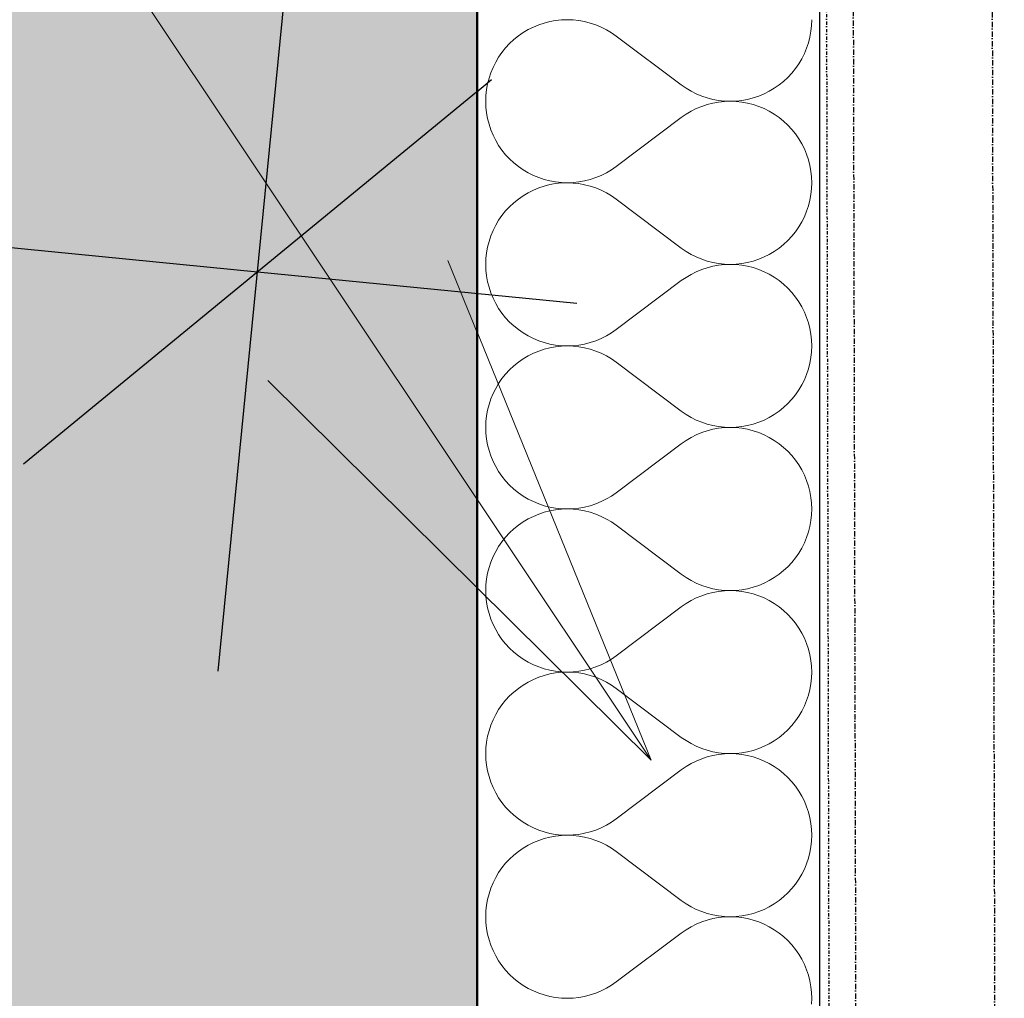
# Model space of a CAD drawing. Header units: millimetres. Extents: x -24674 to 2959, y -2716 to 20653.
# Tile 117 of 161: x -536 to -76, y 6171 to 6629. Entities that reach past the tile are written whole.
import ezdxf

# ---------------------------------------------------------------- set-up
doc = ezdxf.new("R2010")
doc.units = ezdxf.units.MM
doc.header["$MEASUREMENT"] = 0
for name, pattern in [('Wipeout_Contour', [1000, 0, -1000]), ('Čerchovaná M', [4.5, 2.5, -0.85, 0.3, -0.85]), ('Čerchovaná S', [3.5, 1.5, -0.85, 0.3, -0.85])]:
    doc.linetypes.add(name, pattern=pattern)
for name, color, linetype in [('9._POHLED ZÁPADNÍ_1_Nové_Konstrukce - krov', 7, 'Continuous'), ('9._POHLED ZÁPADNÍ_1_Nové_Konstrukce - nosné', 7, 'Continuous'), ('9._POHLED ZÁPADNÍ_1_Nové_Kóty - SP', 7, 'Continuous'), ('9._POHLED ZÁPADNÍ_1_Nové_Výplně - Povrchové', 7, 'Continuous'), ('9._POHLED ZÁPADNÍ_1_Nové_Výplně – Řezové', 7, 'Continuous'), ('9._POHLED ZÁPADNÍ_1_TZB - kanalizace', 7, 'Continuous'), ('9._POHLED ZÁPADNÍ_1_VÝTAH VAR 1', 7, 'Continuous')]:
    doc.layers.add(name, color=color, linetype=linetype)

# ---------------------------------------------------------------- blocks, each defined once
blk = doc.blocks.new('*X22', base_point=(-27719.5, -6043.99))
at = {"layer": '9._POHLED ZÁPADNÍ_1_Nové_Výplně – Řezové', "color": 21, "linetype": 'Continuous', "lineweight": 20, "true_color": 0xffaaaa}
for p, q in [((-256.93, 6620.95), (-226.46, 6598.1)), ((-256.93, 6560), (-226.46, 6582.86)), ((-256.93, 6544.76), (-226.46, 6521.9)), ((-256.93, 6483.81), (-226.46, 6506.67)), ((-256.93, 6468.57), (-226.46, 6445.71)), ((-256.93, 6407.62), (-226.46, 6430.48)), ((-256.93, 6392.38), (-226.46, 6369.52)), ((-256.93, 6331.43), (-226.46, 6354.29)), ((-256.93, 6316.19), (-226.46, 6293.33)), ((-256.93, 6255.24), (-226.46, 6278.1)), ((-256.93, 6240), (-226.46, 6217.14)), ((-256.93, 6179.05), (-226.46, 6201.9))]:
    blk.add_line(p, q, dxfattribs=at)
for centre, start, end in [((-279.79, 6590.48), 53.1301, 306.8699), ((-203.6, 6628.57), 233.1301, 0), ((-203.6, 6552.38), 0, 126.8699), ((-279.79, 6514.29), 53.1301, 306.8699), ((-203.6, 6552.38), 233.1301, 0), ((-203.6, 6476.19), 0, 126.8699), ((-279.79, 6438.1), 53.1301, 306.8699), ((-203.6, 6476.19), 233.1301, 0), ((-203.6, 6400), 0, 126.8699), ((-279.79, 6361.9), 53.1301, 306.8699), ((-203.6, 6400), 233.1301, 0), ((-203.6, 6323.81), 0, 126.8699), ((-279.79, 6285.71), 53.1301, 306.8699), ((-203.6, 6323.81), 233.1301, 0), ((-203.6, 6247.62), 0, 126.8699), ((-279.79, 6209.52), 53.1301, 306.8699), ((-203.6, 6247.62), 233.1301, 0), ((-203.6, 6171.43), 0, 126.8699), ((-203.6, 6171.43), 233.1301, 0)]:
    blk.add_arc(centre, 38.1, start, end, dxfattribs=at)
blk = doc.blocks.new('*X23', base_point=(-27719.5, -6043.99))
at = {"layer": '9._POHLED ZÁPADNÍ_1_Nové_Výplně – Řezové', "color": 21, "linetype": 'Continuous', "lineweight": 20, "true_color": 0xffaaaa}
for p, q in [((-290.5, 6627.03), (-293.08, 6626.18)), ((-287.87, 6627.71), (-290.5, 6627.03)), ((-285.19, 6628.19), (-287.87, 6627.71)), ((-282.48, 6628.48), (-285.19, 6628.19)), ((-279.76, 6628.57), (-282.48, 6628.48)), ((-277.05, 6628.47), (-279.76, 6628.57)), ((-274.34, 6628.18), (-277.05, 6628.47)), ((-271.66, 6627.69), (-274.34, 6628.18)), ((-269.03, 6627.02), (-271.66, 6627.69)), ((-266.45, 6626.16), (-269.03, 6627.02)), ((-165.6, 6625.85), (-165.5, 6628.57)), ((-300.37, 6622.53), (-302.61, 6620.98)), ((-298.03, 6623.92), (-300.37, 6622.53)), ((-295.6, 6625.14), (-298.03, 6623.92)), ((-293.08, 6626.18), (-295.6, 6625.14)), ((-263.93, 6625.12), (-266.45, 6626.16)), ((-261.5, 6623.9), (-263.93, 6625.12)), ((-259.16, 6622.51), (-261.5, 6623.9)), ((-256.93, 6620.95), (-259.16, 6622.51)), ((-166.37, 6620.47), (-165.89, 6623.15)), ((-165.89, 6623.15), (-165.6, 6625.85)), ((-306.72, 6617.42), (-308.57, 6615.43)), ((-304.73, 6619.28), (-306.72, 6617.42)), ((-302.61, 6620.98), (-304.73, 6619.28)), ((-256.93, 6620.95), (-226.46, 6598.1)), ((-167.91, 6615.25), (-167.05, 6617.83)), ((-167.05, 6617.83), (-166.37, 6620.47)), ((-310.28, 6613.31), (-311.83, 6611.08)), ((-308.57, 6615.43), (-310.28, 6613.31)), ((-170.17, 6610.31), (-168.95, 6612.74)), ((-168.95, 6612.74), (-167.91, 6615.25)), ((-313.22, 6608.74), (-314.44, 6606.31)), ((-311.83, 6611.08), (-313.22, 6608.74)), ((-171.56, 6607.97), (-170.17, 6610.31)), ((-315.48, 6603.79), (-316.34, 6601.21)), ((-314.44, 6606.31), (-315.48, 6603.79)), ((-176.67, 6601.63), (-174.81, 6603.62)), ((-174.81, 6603.62), (-173.11, 6605.73)), ((-173.11, 6605.73), (-171.56, 6607.97)), ((-316.34, 6601.21), (-317.01, 6598.58)), ((-180.78, 6598.07), (-178.66, 6599.77)), ((-178.66, 6599.77), (-176.67, 6601.63)), ((-317.5, 6595.9), (-317.79, 6593.19)), ((-317.01, 6598.58), (-317.5, 6595.9)), ((-226.46, 6598.1), (-224.22, 6596.54)), ((-224.22, 6596.54), (-221.88, 6595.15)), ((-221.88, 6595.15), (-219.45, 6593.93)), ((-187.79, 6593.91), (-185.36, 6595.13)), ((-185.36, 6595.13), (-183.02, 6596.52)), ((-183.02, 6596.52), (-180.78, 6598.07)), ((-317.79, 6593.19), (-317.88, 6590.48)), ((-317.88, 6590.48), (-317.79, 6587.76)), ((-219.45, 6593.93), (-216.94, 6592.89)), ((-216.94, 6592.89), (-214.36, 6592.03)), ((-214.36, 6592.03), (-211.72, 6591.35)), ((-211.72, 6591.35), (-209.05, 6590.87)), ((-209.05, 6590.08), (-211.72, 6589.6)), ((-209.05, 6590.87), (-206.34, 6590.58)), ((-206.34, 6590.38), (-209.05, 6590.08)), ((-206.34, 6590.58), (-203.62, 6590.48)), ((-203.62, 6590.48), (-206.34, 6590.38)), ((-203.62, 6590.48), (-200.9, 6590.57)), ((-200.9, 6590.38), (-203.62, 6590.48)), ((-200.9, 6590.57), (-198.2, 6590.86)), ((-198.2, 6590.09), (-200.9, 6590.38)), ((-198.2, 6590.86), (-195.52, 6591.34)), ((-195.52, 6589.61), (-198.2, 6590.09)), ((-195.52, 6591.34), (-192.88, 6592.01)), ((-192.88, 6592.01), (-190.3, 6592.87)), ((-190.3, 6592.87), (-187.79, 6593.91)), ((-317.79, 6587.76), (-317.5, 6585.05)), ((-221.88, 6585.8), (-224.22, 6584.41)), ((-219.45, 6587.02), (-221.88, 6585.8)), ((-216.94, 6588.06), (-219.45, 6587.02)), ((-214.36, 6588.92), (-216.94, 6588.06)), ((-211.72, 6589.6), (-214.36, 6588.92)), ((-192.88, 6588.94), (-195.52, 6589.61)), ((-190.3, 6588.08), (-192.88, 6588.94)), ((-187.79, 6587.04), (-190.3, 6588.08)), ((-185.36, 6585.82), (-187.79, 6587.04)), ((-183.02, 6584.44), (-185.36, 6585.82)), ((-317.5, 6585.05), (-317.01, 6582.38)), ((-317.01, 6582.38), (-316.34, 6579.74)), ((-256.93, 6560), (-226.46, 6582.86)), ((-224.22, 6584.41), (-226.46, 6582.86)), ((-180.78, 6582.89), (-183.02, 6584.44)), ((-178.66, 6581.18), (-180.78, 6582.89)), ((-176.67, 6579.33), (-178.66, 6581.18)), ((-316.34, 6579.74), (-315.48, 6577.16)), ((-315.48, 6577.16), (-314.44, 6574.64)), ((-174.81, 6577.34), (-176.67, 6579.33)), ((-173.11, 6575.22), (-174.81, 6577.34)), ((-314.44, 6574.64), (-313.22, 6572.21)), ((-313.22, 6572.21), (-311.83, 6569.87)), ((-171.56, 6572.98), (-173.11, 6575.22)), ((-170.17, 6570.64), (-171.56, 6572.98)), ((-311.83, 6569.87), (-310.28, 6567.64)), ((-310.28, 6567.64), (-308.57, 6565.52)), ((-168.95, 6568.21), (-170.17, 6570.64)), ((-167.91, 6565.7), (-168.95, 6568.21)), ((-308.57, 6565.52), (-306.72, 6563.53)), ((-306.72, 6563.53), (-304.73, 6561.68)), ((-167.05, 6563.12), (-167.91, 6565.7)), ((-166.37, 6560.48), (-167.05, 6563.12)), ((-304.73, 6561.68), (-302.61, 6559.97)), ((-302.61, 6559.97), (-300.37, 6558.42)), ((-300.37, 6558.42), (-298.03, 6557.03)), ((-261.5, 6557.06), (-259.16, 6558.45)), ((-259.16, 6558.45), (-256.93, 6560)), ((-165.89, 6557.8), (-166.37, 6560.48)), ((-165.6, 6555.1), (-165.89, 6557.8)), ((-298.03, 6557.03), (-295.6, 6555.82)), ((-295.6, 6555.82), (-293.08, 6554.78)), ((-293.08, 6554.78), (-290.5, 6553.92)), ((-290.5, 6553.92), (-287.87, 6553.25)), ((-287.87, 6553.25), (-285.19, 6552.77)), ((-274.34, 6552.77), (-271.66, 6553.26)), ((-271.66, 6553.26), (-269.03, 6553.93)), ((-269.03, 6553.93), (-266.45, 6554.79)), ((-266.45, 6554.79), (-263.93, 6555.84)), ((-263.93, 6555.84), (-261.5, 6557.06)), ((-165.5, 6552.38), (-165.6, 6555.1)), ((-295.6, 6548.95), (-298.03, 6547.73)), ((-293.08, 6549.99), (-295.6, 6548.95)), ((-290.5, 6550.84), (-293.08, 6549.99)), ((-287.87, 6551.51), (-290.5, 6550.84)), ((-285.19, 6552), (-287.87, 6551.51)), ((-285.19, 6552.77), (-282.48, 6552.48)), ((-282.48, 6552.29), (-285.19, 6552)), ((-282.48, 6552.48), (-279.76, 6552.38)), ((-279.76, 6552.38), (-282.48, 6552.29)), ((-279.76, 6552.38), (-277.05, 6552.48)), ((-277.05, 6552.28), (-279.76, 6552.38)), ((-277.05, 6552.48), (-274.34, 6552.77)), ((-274.34, 6551.99), (-277.05, 6552.28)), ((-271.66, 6551.5), (-274.34, 6551.99)), ((-269.03, 6550.83), (-271.66, 6551.5)), ((-266.45, 6549.97), (-269.03, 6550.83)), ((-263.93, 6548.93), (-266.45, 6549.97)), ((-261.5, 6547.71), (-263.93, 6548.93)), ((-165.89, 6546.96), (-165.6, 6549.66)), ((-165.6, 6549.66), (-165.5, 6552.38)), ((-302.61, 6544.79), (-304.73, 6543.08)), ((-300.37, 6546.34), (-302.61, 6544.79)), ((-298.03, 6547.73), (-300.37, 6546.34)), ((-259.16, 6546.32), (-261.5, 6547.71)), ((-256.93, 6544.76), (-259.16, 6546.32)), ((-256.93, 6544.76), (-226.46, 6521.9)), ((-167.05, 6541.64), (-166.37, 6544.28)), ((-166.37, 6544.28), (-165.89, 6546.96)), ((-308.57, 6539.24), (-310.28, 6537.12)), ((-306.72, 6541.23), (-308.57, 6539.24)), ((-304.73, 6543.08), (-306.72, 6541.23)), ((-167.91, 6539.06), (-167.05, 6541.64)), ((-311.83, 6534.89), (-313.22, 6532.55)), ((-310.28, 6537.12), (-311.83, 6534.89)), ((-170.17, 6534.12), (-168.95, 6536.55)), ((-168.95, 6536.55), (-167.91, 6539.06)), ((-314.44, 6530.12), (-315.48, 6527.6)), ((-313.22, 6532.55), (-314.44, 6530.12)), ((-173.11, 6529.54), (-171.56, 6531.78)), ((-171.56, 6531.78), (-170.17, 6534.12)), ((-315.48, 6527.6), (-316.34, 6525.02)), ((-178.66, 6523.58), (-176.67, 6525.43)), ((-176.67, 6525.43), (-174.81, 6527.43)), ((-174.81, 6527.43), (-173.11, 6529.54)), ((-317.01, 6522.39), (-317.5, 6519.71)), ((-316.34, 6525.02), (-317.01, 6522.39)), ((-226.46, 6521.9), (-224.22, 6520.35)), ((-183.02, 6520.32), (-180.78, 6521.88)), ((-180.78, 6521.88), (-178.66, 6523.58)), ((-317.79, 6517), (-317.88, 6514.29)), ((-317.5, 6519.71), (-317.79, 6517)), ((-224.22, 6520.35), (-221.88, 6518.96)), ((-221.88, 6518.96), (-219.45, 6517.74)), ((-219.45, 6517.74), (-216.94, 6516.7)), ((-216.94, 6516.7), (-214.36, 6515.84)), ((-192.88, 6515.82), (-190.3, 6516.68)), ((-190.3, 6516.68), (-187.79, 6517.72)), ((-187.79, 6517.72), (-185.36, 6518.94)), ((-185.36, 6518.94), (-183.02, 6520.32)), ((-317.88, 6514.29), (-317.79, 6511.57)), ((-317.79, 6511.57), (-317.5, 6508.86)), ((-216.94, 6511.87), (-219.45, 6510.83)), ((-214.36, 6512.73), (-216.94, 6511.87)), ((-214.36, 6515.84), (-211.72, 6515.16)), ((-211.72, 6513.41), (-214.36, 6512.73)), ((-211.72, 6515.16), (-209.05, 6514.68)), ((-209.05, 6513.89), (-211.72, 6513.41)), ((-209.05, 6514.68), (-206.34, 6514.38)), ((-206.34, 6514.19), (-209.05, 6513.89)), ((-206.34, 6514.38), (-203.62, 6514.29)), ((-203.62, 6514.29), (-206.34, 6514.19)), ((-203.62, 6514.29), (-200.9, 6514.38)), ((-200.9, 6514.19), (-203.62, 6514.29)), ((-200.9, 6514.38), (-198.2, 6514.67)), ((-198.2, 6513.9), (-200.9, 6514.19)), ((-198.2, 6514.67), (-195.52, 6515.15)), ((-195.52, 6513.42), (-198.2, 6513.9)), ((-195.52, 6515.15), (-192.88, 6515.82)), ((-192.88, 6512.75), (-195.52, 6513.42)), ((-190.3, 6511.89), (-192.88, 6512.75)), ((-187.79, 6510.85), (-190.3, 6511.89)), ((-317.5, 6508.86), (-317.01, 6506.18)), ((-224.22, 6508.22), (-226.46, 6506.67)), ((-221.88, 6509.61), (-224.22, 6508.22)), ((-219.45, 6510.83), (-221.88, 6509.61)), ((-185.36, 6509.63), (-187.79, 6510.85)), ((-183.02, 6508.25), (-185.36, 6509.63)), ((-180.78, 6506.7), (-183.02, 6508.25)), ((-317.01, 6506.18), (-316.34, 6503.55)), ((-316.34, 6503.55), (-315.48, 6500.97)), ((-256.93, 6483.81), (-226.46, 6506.67)), ((-178.66, 6504.99), (-180.78, 6506.7)), ((-176.67, 6503.14), (-178.66, 6504.99)), ((-174.81, 6501.15), (-176.67, 6503.14)), ((-315.48, 6500.97), (-314.44, 6498.45)), ((-314.44, 6498.45), (-313.22, 6496.02)), ((-173.11, 6499.03), (-174.81, 6501.15)), ((-171.56, 6496.79), (-173.11, 6499.03)), ((-313.22, 6496.02), (-311.83, 6493.68)), ((-311.83, 6493.68), (-310.28, 6491.45)), ((-170.17, 6494.45), (-171.56, 6496.79)), ((-168.95, 6492.02), (-170.17, 6494.45)), ((-310.28, 6491.45), (-308.57, 6489.33)), ((-308.57, 6489.33), (-306.72, 6487.34)), ((-167.91, 6489.51), (-168.95, 6492.02)), ((-167.05, 6486.93), (-167.91, 6489.51)), ((-306.72, 6487.34), (-304.73, 6485.49)), ((-304.73, 6485.49), (-302.61, 6483.78)), ((-166.37, 6484.29), (-167.05, 6486.93)), ((-165.89, 6481.61), (-166.37, 6484.29)), ((-302.61, 6483.78), (-300.37, 6482.23)), ((-300.37, 6482.23), (-298.03, 6480.84)), ((-298.03, 6480.84), (-295.6, 6479.63)), ((-295.6, 6479.63), (-293.08, 6478.59)), ((-266.45, 6478.6), (-263.93, 6479.65)), ((-263.93, 6479.65), (-261.5, 6480.87)), ((-261.5, 6480.87), (-259.16, 6482.26)), ((-259.16, 6482.26), (-256.93, 6483.81)), ((-165.6, 6478.91), (-165.89, 6481.61)), ((-293.08, 6478.59), (-290.5, 6477.73)), ((-290.5, 6477.73), (-287.87, 6477.06)), ((-287.87, 6475.32), (-290.5, 6474.65)), ((-287.87, 6477.06), (-285.19, 6476.58)), ((-285.19, 6475.81), (-287.87, 6475.32)), ((-285.19, 6476.58), (-282.48, 6476.29)), ((-282.48, 6476.1), (-285.19, 6475.81)), ((-282.48, 6476.29), (-279.76, 6476.19)), ((-279.76, 6476.19), (-282.48, 6476.1)), ((-279.76, 6476.19), (-277.05, 6476.29)), ((-277.05, 6476.09), (-279.76, 6476.19)), ((-277.05, 6476.29), (-274.34, 6476.58)), ((-274.34, 6475.8), (-277.05, 6476.09)), ((-274.34, 6476.58), (-271.66, 6477.07)), ((-271.66, 6475.31), (-274.34, 6475.8)), ((-271.66, 6477.07), (-269.03, 6477.74)), ((-269.03, 6474.64), (-271.66, 6475.31)), ((-269.03, 6477.74), (-266.45, 6478.6)), ((-165.5, 6476.19), (-165.6, 6478.91)), ((-165.6, 6473.47), (-165.5, 6476.19)), ((-300.37, 6470.15), (-302.61, 6468.6)), ((-298.03, 6471.54), (-300.37, 6470.15)), ((-295.6, 6472.76), (-298.03, 6471.54)), ((-293.08, 6473.8), (-295.6, 6472.76)), ((-290.5, 6474.65), (-293.08, 6473.8)), ((-266.45, 6473.78), (-269.03, 6474.64)), ((-263.93, 6472.73), (-266.45, 6473.78)), ((-261.5, 6471.52), (-263.93, 6472.73)), ((-259.16, 6470.12), (-261.5, 6471.52)), ((-256.93, 6468.57), (-259.16, 6470.12)), ((-166.37, 6468.09), (-165.89, 6470.77)), ((-165.89, 6470.77), (-165.6, 6473.47)), ((-304.73, 6466.89), (-306.72, 6465.04)), ((-302.61, 6468.6), (-304.73, 6466.89)), ((-256.93, 6468.57), (-226.46, 6445.71)), ((-167.05, 6465.45), (-166.37, 6468.09)), ((-310.28, 6460.93), (-311.83, 6458.7)), ((-308.57, 6463.05), (-310.28, 6460.93)), ((-306.72, 6465.04), (-308.57, 6463.05)), ((-168.95, 6460.36), (-167.91, 6462.87)), ((-167.91, 6462.87), (-167.05, 6465.45)), ((-313.22, 6456.36), (-314.44, 6453.93)), ((-311.83, 6458.7), (-313.22, 6456.36)), ((-171.56, 6455.59), (-170.17, 6457.93)), ((-170.17, 6457.93), (-168.95, 6460.36)), ((-314.44, 6453.93), (-315.48, 6451.41)), ((-174.81, 6451.24), (-173.11, 6453.35)), ((-173.11, 6453.35), (-171.56, 6455.59)), ((-316.34, 6448.83), (-317.01, 6446.2)), ((-315.48, 6451.41), (-316.34, 6448.83)), ((-180.78, 6445.69), (-178.66, 6447.39)), ((-178.66, 6447.39), (-176.67, 6449.24)), ((-176.67, 6449.24), (-174.81, 6451.24)), ((-317.5, 6443.52), (-317.79, 6440.81)), ((-317.01, 6446.2), (-317.5, 6443.52)), ((-226.46, 6445.71), (-224.22, 6444.16)), ((-224.22, 6444.16), (-221.88, 6442.77)), ((-221.88, 6442.77), (-219.45, 6441.55)), ((-187.79, 6441.53), (-185.36, 6442.75)), ((-185.36, 6442.75), (-183.02, 6444.13)), ((-183.02, 6444.13), (-180.78, 6445.69)), ((-317.79, 6440.81), (-317.88, 6438.1)), ((-317.88, 6438.1), (-317.79, 6435.38)), ((-219.45, 6441.55), (-216.94, 6440.51)), ((-216.94, 6440.51), (-214.36, 6439.65)), ((-214.36, 6439.65), (-211.72, 6438.97)), ((-211.72, 6438.97), (-209.05, 6438.49)), ((-209.05, 6438.49), (-206.34, 6438.19)), ((-206.34, 6438), (-209.05, 6437.7)), ((-206.34, 6438.19), (-203.62, 6438.1)), ((-203.62, 6438.1), (-206.34, 6438)), ((-203.62, 6438.1), (-200.9, 6438.19)), ((-200.9, 6438), (-203.62, 6438.1)), ((-200.9, 6438.19), (-198.2, 6438.48)), ((-198.2, 6437.71), (-200.9, 6438)), ((-198.2, 6438.48), (-195.52, 6438.96)), ((-195.52, 6438.96), (-192.88, 6439.63)), ((-192.88, 6439.63), (-190.3, 6440.49)), ((-190.3, 6440.49), (-187.79, 6441.53)), ((-317.79, 6435.38), (-317.5, 6432.67)), ((-221.88, 6433.42), (-224.22, 6432.03)), ((-219.45, 6434.64), (-221.88, 6433.42)), ((-216.94, 6435.68), (-219.45, 6434.64)), ((-214.36, 6436.54), (-216.94, 6435.68)), ((-211.72, 6437.22), (-214.36, 6436.54)), ((-209.05, 6437.7), (-211.72, 6437.22)), ((-195.52, 6437.23), (-198.2, 6437.71)), ((-192.88, 6436.56), (-195.52, 6437.23)), ((-190.3, 6435.7), (-192.88, 6436.56)), ((-187.79, 6434.66), (-190.3, 6435.7)), ((-185.36, 6433.44), (-187.79, 6434.66)), ((-183.02, 6432.06), (-185.36, 6433.44)), ((-317.5, 6432.67), (-317.01, 6429.99)), ((-317.01, 6429.99), (-316.34, 6427.36)), ((-256.93, 6407.62), (-226.46, 6430.48)), ((-224.22, 6432.03), (-226.46, 6430.48)), ((-180.78, 6430.51), (-183.02, 6432.06)), ((-178.66, 6428.8), (-180.78, 6430.51)), ((-176.67, 6426.95), (-178.66, 6428.8)), ((-316.34, 6427.36), (-315.48, 6424.78)), ((-315.48, 6424.78), (-314.44, 6422.26)), ((-174.81, 6424.96), (-176.67, 6426.95)), ((-173.11, 6422.84), (-174.81, 6424.96)), ((-314.44, 6422.26), (-313.22, 6419.83)), ((-313.22, 6419.83), (-311.83, 6417.49)), ((-171.56, 6420.6), (-173.11, 6422.84)), ((-170.17, 6418.26), (-171.56, 6420.6)), ((-311.83, 6417.49), (-310.28, 6415.26)), ((-310.28, 6415.26), (-308.57, 6413.14)), ((-168.95, 6415.83), (-170.17, 6418.26)), ((-167.91, 6413.32), (-168.95, 6415.83)), ((-308.57, 6413.14), (-306.72, 6411.15)), ((-306.72, 6411.15), (-304.73, 6409.3)), ((-167.05, 6410.74), (-167.91, 6413.32)), ((-166.37, 6408.1), (-167.05, 6410.74)), ((-304.73, 6409.3), (-302.61, 6407.59)), ((-302.61, 6407.59), (-300.37, 6406.04)), ((-300.37, 6406.04), (-298.03, 6404.65)), ((-261.5, 6404.68), (-259.16, 6406.07)), ((-259.16, 6406.07), (-256.93, 6407.62)), ((-165.89, 6405.42), (-166.37, 6408.1)), ((-298.03, 6404.65), (-295.6, 6403.44)), ((-295.6, 6403.44), (-293.08, 6402.4)), ((-293.08, 6402.4), (-290.5, 6401.54)), ((-290.5, 6401.54), (-287.87, 6400.87)), ((-271.66, 6400.88), (-269.03, 6401.55)), ((-269.03, 6401.55), (-266.45, 6402.41)), ((-266.45, 6402.41), (-263.93, 6403.46)), ((-263.93, 6403.46), (-261.5, 6404.68)), ((-165.6, 6402.72), (-165.89, 6405.42)), ((-165.5, 6400), (-165.6, 6402.72)), ((-295.6, 6396.56), (-298.03, 6395.35)), ((-293.08, 6397.6), (-295.6, 6396.56)), ((-290.5, 6398.46), (-293.08, 6397.6)), ((-287.87, 6399.13), (-290.5, 6398.46)), ((-287.87, 6400.87), (-285.19, 6400.38)), ((-285.19, 6399.62), (-287.87, 6399.13)), ((-285.19, 6400.38), (-282.48, 6400.1)), ((-282.48, 6399.9), (-285.19, 6399.62)), ((-282.48, 6400.1), (-279.76, 6400)), ((-279.76, 6400), (-282.48, 6399.9)), ((-279.76, 6400), (-277.05, 6400.1)), ((-277.05, 6399.9), (-279.76, 6400)), ((-277.05, 6400.1), (-274.34, 6400.39)), ((-274.34, 6399.61), (-277.05, 6399.9)), ((-274.34, 6400.39), (-271.66, 6400.88)), ((-271.66, 6399.12), (-274.34, 6399.61)), ((-269.03, 6398.45), (-271.66, 6399.12)), ((-266.45, 6397.59), (-269.03, 6398.45)), ((-263.93, 6396.54), (-266.45, 6397.59)), ((-261.5, 6395.32), (-263.93, 6396.54)), ((-165.89, 6394.58), (-165.6, 6397.28)), ((-165.6, 6397.28), (-165.5, 6400)), ((-302.61, 6392.41), (-304.73, 6390.7)), ((-300.37, 6393.96), (-302.61, 6392.41)), ((-298.03, 6395.35), (-300.37, 6393.96)), ((-259.16, 6393.93), (-261.5, 6395.32)), ((-256.93, 6392.38), (-259.16, 6393.93)), ((-256.93, 6392.38), (-226.46, 6369.52)), ((-167.05, 6389.26), (-166.37, 6391.9)), ((-166.37, 6391.9), (-165.89, 6394.58)), ((-306.72, 6388.85), (-308.57, 6386.86)), ((-304.73, 6390.7), (-306.72, 6388.85)), ((-167.91, 6386.68), (-167.05, 6389.26)), ((-310.28, 6384.74), (-311.83, 6382.51)), ((-308.57, 6386.86), (-310.28, 6384.74)), ((-170.17, 6381.74), (-168.95, 6384.17)), ((-168.95, 6384.17), (-167.91, 6386.68)), ((-313.22, 6380.17), (-314.44, 6377.74)), ((-311.83, 6382.51), (-313.22, 6380.17)), ((-173.11, 6377.16), (-171.56, 6379.4)), ((-171.56, 6379.4), (-170.17, 6381.74)), ((-315.48, 6375.22), (-316.34, 6372.64)), ((-314.44, 6377.74), (-315.48, 6375.22)), ((-176.67, 6373.05), (-174.81, 6375.04)), ((-174.81, 6375.04), (-173.11, 6377.16)), ((-317.01, 6370.01), (-317.5, 6367.33)), ((-316.34, 6372.64), (-317.01, 6370.01)), ((-226.46, 6369.52), (-224.22, 6367.97)), ((-183.02, 6367.94), (-180.78, 6369.49)), ((-180.78, 6369.49), (-178.66, 6371.2)), ((-178.66, 6371.2), (-176.67, 6373.05)), ((-317.79, 6364.62), (-317.88, 6361.9)), ((-317.5, 6367.33), (-317.79, 6364.62)), ((-224.22, 6367.97), (-221.88, 6366.58)), ((-221.88, 6366.58), (-219.45, 6365.36)), ((-219.45, 6365.36), (-216.94, 6364.32)), ((-216.94, 6364.32), (-214.36, 6363.46)), ((-192.88, 6363.44), (-190.3, 6364.3)), ((-190.3, 6364.3), (-187.79, 6365.34)), ((-187.79, 6365.34), (-185.36, 6366.56)), ((-185.36, 6366.56), (-183.02, 6367.94)), ((-317.88, 6361.9), (-317.79, 6359.19)), ((-214.36, 6360.35), (-216.94, 6359.49)), ((-214.36, 6363.46), (-211.72, 6362.78)), ((-211.72, 6361.03), (-214.36, 6360.35)), ((-211.72, 6362.78), (-209.05, 6362.3)), ((-209.05, 6361.51), (-211.72, 6361.03)), ((-209.05, 6362.3), (-206.34, 6362)), ((-206.34, 6361.81), (-209.05, 6361.51)), ((-206.34, 6362), (-203.62, 6361.9)), ((-203.62, 6361.9), (-206.34, 6361.81)), ((-203.62, 6361.9), (-200.9, 6362)), ((-200.9, 6361.81), (-203.62, 6361.9)), ((-200.9, 6362), (-198.2, 6362.29)), ((-198.2, 6361.52), (-200.9, 6361.81)), ((-198.2, 6362.29), (-195.52, 6362.77)), ((-195.52, 6361.04), (-198.2, 6361.52)), ((-195.52, 6362.77), (-192.88, 6363.44)), ((-192.88, 6360.37), (-195.52, 6361.04)), ((-190.3, 6359.51), (-192.88, 6360.37)), ((-317.79, 6359.19), (-317.5, 6356.48)), ((-317.5, 6356.48), (-317.01, 6353.8)), ((-224.22, 6355.84), (-226.46, 6354.29)), ((-221.88, 6357.23), (-224.22, 6355.84)), ((-219.45, 6358.45), (-221.88, 6357.23)), ((-216.94, 6359.49), (-219.45, 6358.45)), ((-187.79, 6358.47), (-190.3, 6359.51)), ((-185.36, 6357.25), (-187.79, 6358.47)), ((-183.02, 6355.87), (-185.36, 6357.25)), ((-180.78, 6354.31), (-183.02, 6355.87)), ((-317.01, 6353.8), (-316.34, 6351.17)), ((-316.34, 6351.17), (-315.48, 6348.59)), ((-256.93, 6331.43), (-226.46, 6354.29)), ((-178.66, 6352.61), (-180.78, 6354.31)), ((-176.67, 6350.76), (-178.66, 6352.61)), ((-174.81, 6348.76), (-176.67, 6350.76)), ((-315.48, 6348.59), (-314.44, 6346.07)), ((-314.44, 6346.07), (-313.22, 6343.64)), ((-173.11, 6346.65), (-174.81, 6348.76)), ((-171.56, 6344.41), (-173.11, 6346.65)), ((-313.22, 6343.64), (-311.83, 6341.3)), ((-311.83, 6341.3), (-310.28, 6339.07)), ((-170.17, 6342.07), (-171.56, 6344.41)), ((-168.95, 6339.64), (-170.17, 6342.07)), ((-310.28, 6339.07), (-308.57, 6336.95)), ((-308.57, 6336.95), (-306.72, 6334.96)), ((-167.91, 6337.13), (-168.95, 6339.64)), ((-167.05, 6334.55), (-167.91, 6337.13)), ((-306.72, 6334.96), (-304.73, 6333.11)), ((-304.73, 6333.11), (-302.61, 6331.4)), ((-166.37, 6331.91), (-167.05, 6334.55)), ((-302.61, 6331.4), (-300.37, 6329.85)), ((-300.37, 6329.85), (-298.03, 6328.46)), ((-298.03, 6328.46), (-295.6, 6327.24)), ((-263.93, 6327.27), (-261.5, 6328.48)), ((-261.5, 6328.48), (-259.16, 6329.88)), ((-259.16, 6329.88), (-256.93, 6331.43)), ((-165.89, 6329.23), (-166.37, 6331.91)), ((-165.6, 6326.53), (-165.89, 6329.23)), ((-295.6, 6327.24), (-293.08, 6326.2)), ((-293.08, 6326.2), (-290.5, 6325.35)), ((-290.5, 6325.35), (-287.87, 6324.68)), ((-287.87, 6322.94), (-290.5, 6322.27)), ((-287.87, 6324.68), (-285.19, 6324.19)), ((-285.19, 6323.42), (-287.87, 6322.94)), ((-285.19, 6324.19), (-282.48, 6323.9)), ((-282.48, 6323.71), (-285.19, 6323.42)), ((-282.48, 6323.9), (-279.76, 6323.81)), ((-279.76, 6323.81), (-282.48, 6323.71)), ((-279.76, 6323.81), (-277.05, 6323.91)), ((-277.05, 6323.71), (-279.76, 6323.81)), ((-277.05, 6323.91), (-274.34, 6324.2)), ((-274.34, 6323.42), (-277.05, 6323.71)), ((-274.34, 6324.2), (-271.66, 6324.69)), ((-271.66, 6322.93), (-274.34, 6323.42)), ((-271.66, 6324.69), (-269.03, 6325.36)), ((-269.03, 6322.26), (-271.66, 6322.93)), ((-269.03, 6325.36), (-266.45, 6326.22)), ((-266.45, 6326.22), (-263.93, 6327.27)), ((-165.5, 6323.81), (-165.6, 6326.53)), ((-165.6, 6321.09), (-165.5, 6323.81)), ((-298.03, 6319.16), (-300.37, 6317.77)), ((-295.6, 6320.37), (-298.03, 6319.16)), ((-293.08, 6321.41), (-295.6, 6320.37)), ((-290.5, 6322.27), (-293.08, 6321.41)), ((-266.45, 6321.4), (-269.03, 6322.26)), ((-263.93, 6320.35), (-266.45, 6321.4)), ((-261.5, 6319.13), (-263.93, 6320.35)), ((-259.16, 6317.74), (-261.5, 6319.13)), ((-166.37, 6315.71), (-165.89, 6318.39)), ((-165.89, 6318.39), (-165.6, 6321.09)), ((-304.73, 6314.51), (-306.72, 6312.66)), ((-302.61, 6316.22), (-304.73, 6314.51)), ((-300.37, 6317.77), (-302.61, 6316.22)), ((-256.93, 6316.19), (-259.16, 6317.74)), ((-256.93, 6316.19), (-226.46, 6293.33)), ((-167.05, 6313.07), (-166.37, 6315.71)), ((-308.57, 6310.67), (-310.28, 6308.55)), ((-306.72, 6312.66), (-308.57, 6310.67)), ((-168.95, 6307.98), (-167.91, 6310.49)), ((-167.91, 6310.49), (-167.05, 6313.07)), ((-311.83, 6306.32), (-313.22, 6303.98)), ((-310.28, 6308.55), (-311.83, 6306.32)), ((-171.56, 6303.21), (-170.17, 6305.55)), ((-170.17, 6305.55), (-168.95, 6307.98)), ((-314.44, 6301.55), (-315.48, 6299.03)), ((-313.22, 6303.98), (-314.44, 6301.55)), ((-174.81, 6298.85), (-173.11, 6300.97)), ((-173.11, 6300.97), (-171.56, 6303.21)), ((-316.34, 6296.45), (-317.01, 6293.82)), ((-315.48, 6299.03), (-316.34, 6296.45)), ((-178.66, 6295.01), (-176.67, 6296.86)), ((-176.67, 6296.86), (-174.81, 6298.85)), ((-317.5, 6291.14), (-317.79, 6288.43)), ((-317.01, 6293.82), (-317.5, 6291.14)), ((-226.46, 6293.33), (-224.22, 6291.78)), ((-224.22, 6291.78), (-221.88, 6290.39)), ((-185.36, 6290.37), (-183.02, 6291.75)), ((-183.02, 6291.75), (-180.78, 6293.3)), ((-180.78, 6293.3), (-178.66, 6295.01)), ((-317.79, 6288.43), (-317.88, 6285.71)), ((-221.88, 6290.39), (-219.45, 6289.17)), ((-219.45, 6289.17), (-216.94, 6288.13)), ((-216.94, 6288.13), (-214.36, 6287.27)), ((-214.36, 6287.27), (-211.72, 6286.59)), ((-211.72, 6286.59), (-209.05, 6286.11)), ((-209.05, 6286.11), (-206.34, 6285.81)), ((-200.9, 6285.81), (-198.2, 6286.1)), ((-198.2, 6286.1), (-195.52, 6286.58)), ((-195.52, 6286.58), (-192.88, 6287.25)), ((-192.88, 6287.25), (-190.3, 6288.11)), ((-190.3, 6288.11), (-187.79, 6289.15)), ((-187.79, 6289.15), (-185.36, 6290.37)), ((-317.88, 6285.71), (-317.79, 6283)), ((-317.79, 6283), (-317.5, 6280.29)), ((-219.45, 6282.26), (-221.88, 6281.04)), ((-216.94, 6283.3), (-219.45, 6282.26)), ((-214.36, 6284.16), (-216.94, 6283.3)), ((-211.72, 6284.84), (-214.36, 6284.16)), ((-209.05, 6285.32), (-211.72, 6284.84)), ((-206.34, 6285.62), (-209.05, 6285.32)), ((-206.34, 6285.81), (-203.62, 6285.71)), ((-203.62, 6285.71), (-206.34, 6285.62)), ((-203.62, 6285.71), (-200.9, 6285.81)), ((-200.9, 6285.62), (-203.62, 6285.71)), ((-198.2, 6285.33), (-200.9, 6285.62)), ((-195.52, 6284.85), (-198.2, 6285.33)), ((-192.88, 6284.18), (-195.52, 6284.85)), ((-190.3, 6283.32), (-192.88, 6284.18)), ((-187.79, 6282.28), (-190.3, 6283.32)), ((-185.36, 6281.06), (-187.79, 6282.28)), ((-317.5, 6280.29), (-317.01, 6277.61)), ((-317.01, 6277.61), (-316.34, 6274.98)), ((-256.93, 6255.24), (-226.46, 6278.1)), ((-224.22, 6279.65), (-226.46, 6278.1)), ((-221.88, 6281.04), (-224.22, 6279.65)), ((-183.02, 6279.68), (-185.36, 6281.06)), ((-180.78, 6278.12), (-183.02, 6279.68)), ((-178.66, 6276.42), (-180.78, 6278.12)), ((-316.34, 6274.98), (-315.48, 6272.4)), ((-315.48, 6272.4), (-314.44, 6269.88)), ((-176.67, 6274.57), (-178.66, 6276.42)), ((-174.81, 6272.57), (-176.67, 6274.57)), ((-173.11, 6270.46), (-174.81, 6272.57)), ((-314.44, 6269.88), (-313.22, 6267.45)), ((-171.56, 6268.22), (-173.11, 6270.46)), ((-170.17, 6265.88), (-171.56, 6268.22)), ((-313.22, 6267.45), (-311.83, 6265.11)), ((-311.83, 6265.11), (-310.28, 6262.88)), ((-168.95, 6263.45), (-170.17, 6265.88)), ((-167.91, 6260.94), (-168.95, 6263.45)), ((-310.28, 6262.88), (-308.57, 6260.76)), ((-308.57, 6260.76), (-306.72, 6258.77)), ((-306.72, 6258.77), (-304.73, 6256.92)), ((-167.05, 6258.36), (-167.91, 6260.94)), ((-304.73, 6256.92), (-302.61, 6255.21)), ((-302.61, 6255.21), (-300.37, 6253.66)), ((-259.16, 6253.68), (-256.93, 6255.24)), ((-166.37, 6255.72), (-167.05, 6258.36)), ((-165.89, 6253.04), (-166.37, 6255.72)), ((-300.37, 6253.66), (-298.03, 6252.27)), ((-298.03, 6252.27), (-295.6, 6251.05)), ((-295.6, 6251.05), (-293.08, 6250.01)), ((-293.08, 6250.01), (-290.5, 6249.16)), ((-269.03, 6249.17), (-266.45, 6250.03)), ((-266.45, 6250.03), (-263.93, 6251.07)), ((-263.93, 6251.07), (-261.5, 6252.29)), ((-261.5, 6252.29), (-259.16, 6253.68)), ((-165.6, 6250.34), (-165.89, 6253.04)), ((-165.5, 6247.62), (-165.6, 6250.34)), ((-293.08, 6245.22), (-295.6, 6244.18)), ((-290.5, 6246.08), (-293.08, 6245.22)), ((-290.5, 6249.16), (-287.87, 6248.49)), ((-287.87, 6246.75), (-290.5, 6246.08)), ((-287.87, 6248.49), (-285.19, 6248)), ((-285.19, 6247.23), (-287.87, 6246.75)), ((-285.19, 6248), (-282.48, 6247.71)), ((-282.48, 6247.52), (-285.19, 6247.23)), ((-282.48, 6247.71), (-279.76, 6247.62)), ((-279.76, 6247.62), (-282.48, 6247.52)), ((-279.76, 6247.62), (-277.05, 6247.72)), ((-277.05, 6247.52), (-279.76, 6247.62)), ((-277.05, 6247.72), (-274.34, 6248.01)), ((-274.34, 6247.23), (-277.05, 6247.52)), ((-274.34, 6248.01), (-271.66, 6248.5)), ((-271.66, 6246.74), (-274.34, 6247.23)), ((-271.66, 6248.5), (-269.03, 6249.17)), ((-269.03, 6246.07), (-271.66, 6246.74)), ((-266.45, 6245.21), (-269.03, 6246.07)), ((-263.93, 6244.16), (-266.45, 6245.21)), ((-165.89, 6242.2), (-165.6, 6244.9)), ((-165.6, 6244.9), (-165.5, 6247.62)), ((-302.61, 6240.03), (-304.73, 6238.32)), ((-300.37, 6241.58), (-302.61, 6240.03)), ((-298.03, 6242.97), (-300.37, 6241.58)), ((-295.6, 6244.18), (-298.03, 6242.97)), ((-261.5, 6242.94), (-263.93, 6244.16)), ((-259.16, 6241.55), (-261.5, 6242.94)), ((-256.93, 6240), (-259.16, 6241.55)), ((-256.93, 6240), (-226.46, 6217.14)), ((-166.37, 6239.52), (-165.89, 6242.2)), ((-306.72, 6236.47), (-308.57, 6234.48)), ((-304.73, 6238.32), (-306.72, 6236.47)), ((-167.91, 6234.3), (-167.05, 6236.88)), ((-167.05, 6236.88), (-166.37, 6239.52)), ((-310.28, 6232.36), (-311.83, 6230.13)), ((-308.57, 6234.48), (-310.28, 6232.36)), ((-170.17, 6229.36), (-168.95, 6231.79)), ((-168.95, 6231.79), (-167.91, 6234.3)), ((-313.22, 6227.79), (-314.44, 6225.36)), ((-311.83, 6230.13), (-313.22, 6227.79)), ((-173.11, 6224.78), (-171.56, 6227.02)), ((-171.56, 6227.02), (-170.17, 6229.36)), ((-315.48, 6222.84), (-316.34, 6220.26)), ((-314.44, 6225.36), (-315.48, 6222.84)), ((-176.67, 6220.67), (-174.81, 6222.66)), ((-174.81, 6222.66), (-173.11, 6224.78)), ((-317.01, 6217.62), (-317.5, 6214.95)), ((-316.34, 6220.26), (-317.01, 6217.62)), ((-226.46, 6217.14), (-224.22, 6215.59)), ((-183.02, 6215.56), (-180.78, 6217.11)), ((-180.78, 6217.11), (-178.66, 6218.82)), ((-178.66, 6218.82), (-176.67, 6220.67)), ((-317.5, 6214.95), (-317.79, 6212.24)), ((-224.22, 6215.59), (-221.88, 6214.2)), ((-221.88, 6214.2), (-219.45, 6212.98)), ((-219.45, 6212.98), (-216.94, 6211.94)), ((-190.3, 6211.92), (-187.79, 6212.96)), ((-187.79, 6212.96), (-185.36, 6214.18)), ((-185.36, 6214.18), (-183.02, 6215.56)), ((-317.79, 6212.24), (-317.88, 6209.52)), ((-317.88, 6209.52), (-317.79, 6206.81)), ((-216.94, 6211.94), (-214.36, 6211.08)), ((-214.36, 6207.97), (-216.94, 6207.11)), ((-214.36, 6211.08), (-211.72, 6210.4)), ((-211.72, 6208.65), (-214.36, 6207.97)), ((-211.72, 6210.4), (-209.05, 6209.92)), ((-209.05, 6209.13), (-211.72, 6208.65)), ((-209.05, 6209.92), (-206.34, 6209.62)), ((-206.34, 6209.42), (-209.05, 6209.13)), ((-206.34, 6209.62), (-203.62, 6209.52)), ((-203.62, 6209.52), (-206.34, 6209.42)), ((-203.62, 6209.52), (-200.9, 6209.62)), ((-200.9, 6209.43), (-203.62, 6209.52)), ((-200.9, 6209.62), (-198.2, 6209.91)), ((-198.2, 6209.14), (-200.9, 6209.43)), ((-198.2, 6209.91), (-195.52, 6210.39)), ((-195.52, 6208.66), (-198.2, 6209.14)), ((-195.52, 6210.39), (-192.88, 6211.06)), ((-192.88, 6207.99), (-195.52, 6208.66)), ((-192.88, 6211.06), (-190.3, 6211.92)), ((-190.3, 6207.13), (-192.88, 6207.99)), ((-317.79, 6206.81), (-317.5, 6204.1)), ((-317.5, 6204.1), (-317.01, 6201.42)), ((-224.22, 6203.46), (-226.46, 6201.9)), ((-221.88, 6204.85), (-224.22, 6203.46)), ((-219.45, 6206.07), (-221.88, 6204.85)), ((-216.94, 6207.11), (-219.45, 6206.07)), ((-187.79, 6206.09), (-190.3, 6207.13)), ((-185.36, 6204.87), (-187.79, 6206.09)), ((-183.02, 6203.48), (-185.36, 6204.87)), ((-180.78, 6201.93), (-183.02, 6203.48)), ((-317.01, 6201.42), (-316.34, 6198.79)), ((-316.34, 6198.79), (-315.48, 6196.21)), ((-256.93, 6179.05), (-226.46, 6201.9)), ((-178.66, 6200.23), (-180.78, 6201.93)), ((-176.67, 6198.37), (-178.66, 6200.23)), ((-315.48, 6196.21), (-314.44, 6193.69)), ((-174.81, 6196.38), (-176.67, 6198.37)), ((-173.11, 6194.27), (-174.81, 6196.38)), ((-171.56, 6192.03), (-173.11, 6194.27)), ((-314.44, 6193.69), (-313.22, 6191.26)), ((-313.22, 6191.26), (-311.83, 6188.92)), ((-170.17, 6189.69), (-171.56, 6192.03)), ((-168.95, 6187.26), (-170.17, 6189.69)), ((-311.83, 6188.92), (-310.28, 6186.69)), ((-310.28, 6186.69), (-308.57, 6184.57)), ((-167.91, 6184.75), (-168.95, 6187.26)), ((-308.57, 6184.57), (-306.72, 6182.58)), ((-306.72, 6182.58), (-304.73, 6180.72)), ((-304.73, 6180.72), (-302.61, 6179.02)), ((-167.05, 6182.17), (-167.91, 6184.75)), ((-166.37, 6179.53), (-167.05, 6182.17)), ((-302.61, 6179.02), (-300.37, 6177.47)), ((-300.37, 6177.47), (-298.03, 6176.08)), ((-298.03, 6176.08), (-295.6, 6174.86)), ((-263.93, 6174.88), (-261.5, 6176.1)), ((-261.5, 6176.1), (-259.16, 6177.49)), ((-259.16, 6177.49), (-256.93, 6179.05)), ((-165.89, 6176.85), (-166.37, 6179.53)), ((-165.6, 6174.15), (-165.89, 6176.85)), ((-295.6, 6174.86), (-293.08, 6173.82)), ((-293.08, 6173.82), (-290.5, 6172.97)), ((-290.5, 6172.97), (-287.87, 6172.29)), ((-287.87, 6172.29), (-285.19, 6171.81)), ((-285.19, 6171.81), (-282.48, 6171.52)), ((-282.48, 6171.52), (-279.76, 6171.43)), ((-279.76, 6171.43), (-277.05, 6171.53)), ((-277.05, 6171.53), (-274.34, 6171.82)), ((-274.34, 6171.82), (-271.66, 6172.31)), ((-271.66, 6172.31), (-269.03, 6172.98)), ((-269.03, 6172.98), (-266.45, 6173.84)), ((-266.45, 6173.84), (-263.93, 6174.88)), ((-165.5, 6171.43), (-165.6, 6174.15)), ((-165.6, 6168.71), (-165.5, 6171.43))]:
    blk.add_line(p, q, dxfattribs=at)

msp = doc.modelspace()

# ---------------------------------------------------------------- linework, layer by layer
at = {"layer": '9._POHLED ZÁPADNÍ_1_Nové_Konstrukce - krov', "color": 1, "linetype": 'Čerchovaná M', "lineweight": 25}
for p, q in [((-82.8, 7329.61), (-75.51, 4256.99)), ((-147.24, 7114.22), (-140.46, 4256.84))]:
    msp.add_line(p, q, dxfattribs=at)
at = {"layer": '9._POHLED ZÁPADNÍ_1_Nové_Kóty - SP', "color": 1, "linetype": 'Continuous', "lineweight": 25}
for p, q in [((-4737.01, 6934.57), (-424.55, 6510.82)), ((-442.89, 6324.22), (-395.21, 6809.38))]:
    msp.add_line(p, q, dxfattribs=at)

# ---------------------------------------------------------------- wipeouts: each hides what was drawn before it
at = {"color": 254, "linetype": 'Wipeout_Contour', "lineweight": 0, "ltscale": 36793.983046}
msp.add_wipeout([(-161.69, 351.47), (-161.69, 17956.84), (-321.69, 17969.56), (-321.69, 351.48)], dxfattribs=at).dxf.layer = '9._POHLED ZÁPADNÍ_1_Nové_Výplně - Povrchové'

# ---------------------------------------------------------------- next in the draw order: hatches: boundary and pattern name
at = {"layer": '9._POHLED ZÁPADNÍ_1_Nové_Výplně – Řezové', "linetype": 'Continuous', "lineweight": 0, "true_color": 0xf2b2b2}
msp.add_hatch(color=9, dxfattribs=at).paths.add_polyline_path([(-702.1, 7596.33), (-702.01, 4499.13), (-322.01, 4499.14), (-322.1, 7556.65)])

# ---------------------------------------------------------------- next in the draw order: linework, layer by layer
at = {"layer": '9._POHLED ZÁPADNÍ_1_Nové_Konstrukce - nosné', "color": 1, "linetype": 'Continuous', "lineweight": 25, "flags": 128}
for points in [[(-161.69, 351.47), (-161.69, 18117.35)], [(-161.69, 351.47), (-161.69, 18117.35)], [(-321.69, 17969.56), (-321.69, 351.48)], [(-321.69, 17969.56), (-321.69, 351.48)], [(-322.01, 4499.14), (-322.1, 7556.65)]]:
    msp.add_lwpolyline(points, dxfattribs=at)

# ---------------------------------------------------------------- next in the draw order: wipeouts: each hides what was drawn before it
at = {"color": 254, "linetype": 'Wipeout_Contour', "lineweight": 0, "ltscale": 44942.732142}
msp.add_wipeout([(-321.69, 17969.56), (-321.69, 4499.14), (-161.69, 4499.14), (-161.69, 17956.84)], dxfattribs=at).dxf.layer = '9._POHLED ZÁPADNÍ_1_Nové_Výplně – Řezové'

# ---------------------------------------------------------------- next in the draw order: block references
at = {"layer": '9._POHLED ZÁPADNÍ_1_VÝTAH VAR 1', "color": 9, "linetype": 'Continuous', "lineweight": 13}
msp.add_blockref('*X22', (-27719.5, -6043.99), dxfattribs=at)

# ---------------------------------------------------------------- next in the draw order: wipeouts: each hides what was drawn before it
at = {"color": 254, "linetype": 'Wipeout_Contour', "lineweight": 0, "ltscale": 25427.667381}
msp.add_wipeout([(-321.69, 4497.65), (-161.69, 4497.65), (-161.69, 8205.02), (-321.69, 8205.02)], dxfattribs=at).dxf.layer = '9._POHLED ZÁPADNÍ_1_Nové_Výplně – Řezové'

# ---------------------------------------------------------------- next in the draw order: linework, layer by layer
at = {"layer": '9._POHLED ZÁPADNÍ_1_Nové_Konstrukce - krov', "color": 1, "linetype": 'Čerchovaná S', "lineweight": 25}
msp.add_line((-161.61, 7898.21), (-152.96, 4256.81), dxfattribs=at)
at = {"layer": '9._POHLED ZÁPADNÍ_1_Nové_Konstrukce - nosné', "color": 1, "linetype": 'Continuous', "lineweight": 25, "flags": 128}
for points in [[(-321.69, 8205.02), (-321.69, 4497.65)], [(-161.69, 4497.65), (-161.69, 8205.02)]]:
    msp.add_lwpolyline(points, dxfattribs=at)
at = {"layer": '9._POHLED ZÁPADNÍ_1_Nové_Kóty - SP', "color": 1, "linetype": 'Continuous', "lineweight": 25}
for p, q in [((-533.85, 6421.08), (-315.25, 6600.56)), ((-424.55, 6510.82), (-275.27, 6496.15))]:
    msp.add_line(p, q, dxfattribs=at)
at = {"layer": '9._POHLED ZÁPADNÍ_1_TZB - kanalizace', "color": 21, "linetype": 'Continuous', "lineweight": 13, "true_color": 0xff9955}
for p, q in [((-872.84, 7230.16), (-240.57, 6282.6)), ((-240.57, 6282.6), (-335.57, 6516.16)), ((-240.57, 6282.6), (-419.77, 6459.98))]:
    msp.add_line(p, q, dxfattribs=at)

# ---------------------------------------------------------------- next in the draw order: block references
at = {"layer": '9._POHLED ZÁPADNÍ_1_VÝTAH VAR 1', "color": 9, "linetype": 'Continuous', "lineweight": 13}
msp.add_blockref('*X23', (-27719.5, -6043.99), dxfattribs=at)

doc.saveas('drawing.dxf')
